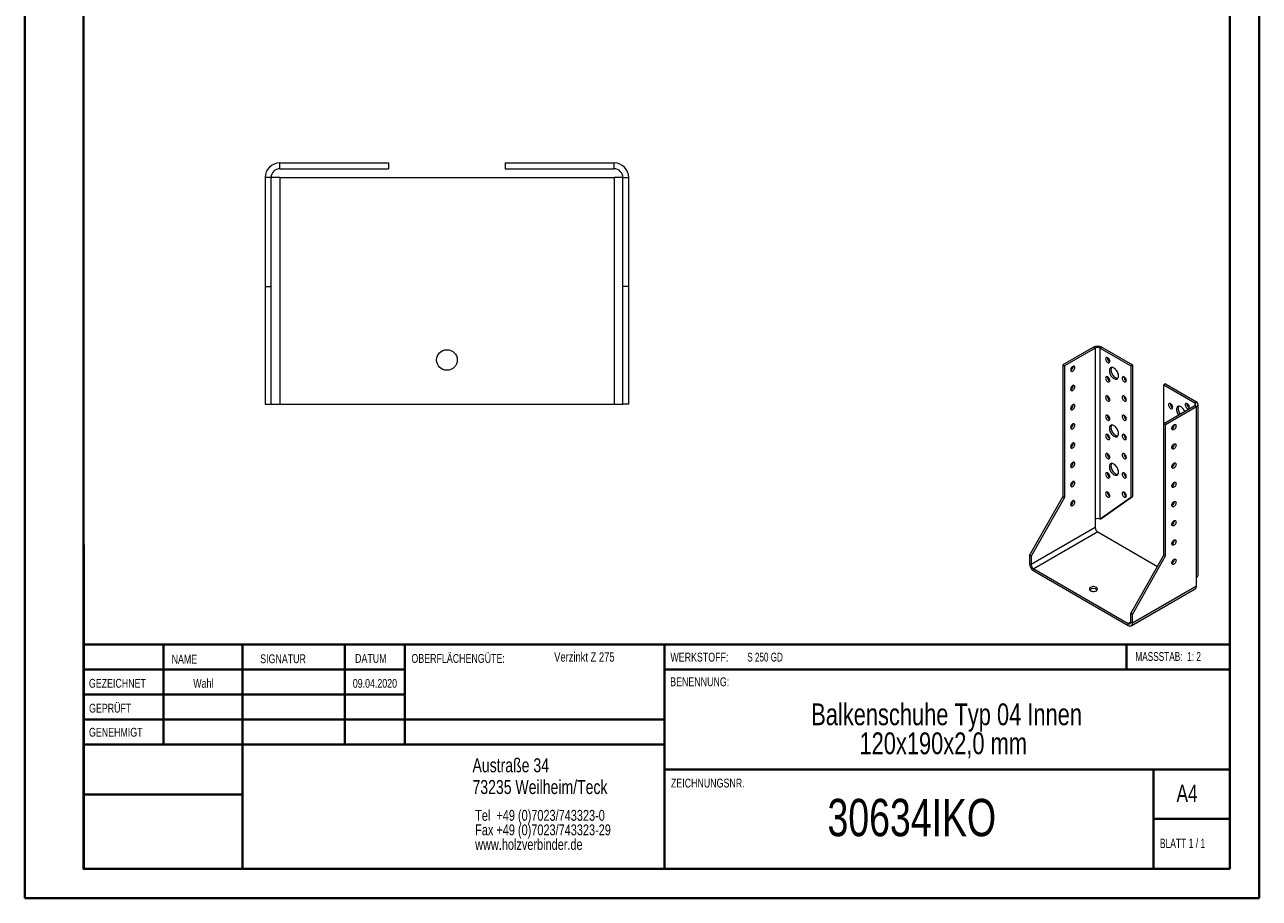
# Model space of a CAD drawing. Header units: millimetres. Extents: x 0 to 210, y 0 to 297.
# Tile 1 of 2: x 0 to 210, y 0 to 149. Entities that reach past the tile are written whole.
import ezdxf

# ---------------------------------------------------------------- set-up
doc = ezdxf.new("R2010")
doc.units = ezdxf.units.MM
doc.styles.add('SLDTEXTSTYLE0', font='TXT', dxfattribs={"width": 0.75})
doc.styles.add('SLDTEXTSTYLE1', font='TXT', dxfattribs={"width": 0.681818})
doc.styles.add('SLDTEXTSTYLE2', font='TXT', dxfattribs={"width": 0.7})
doc.styles.add('SLDTEXTSTYLE3', font='TXT', dxfattribs={"width": 0.6875})

# ---------------------------------------------------------------- blocks, each defined once
blk = doc.blocks.new('SW_NOTE_0')
at = {"color": 0, "linetype": 'Continuous', "lineweight": 0, "char_height": 1.8521, "attachment_point": 1, "style": 'SLDTEXTSTYLE0'}
for s, insert in [('Tel  +49 (0)7023/743323-0', (0, 2.39)), ('Fax +49 (0)7023/743323-29', (0, -0.08)), ('www.holzverbinder.de', (0, -2.55))]:
    blk.add_mtext(s, dxfattribs=dict(at, insert=insert))
blk = doc.blocks.new('SW_NOTE_1')
at = {"color": 0, "linetype": 'Continuous', "lineweight": 0, "char_height": 3.7042, "attachment_point": 2, "style": 'SLDTEXTSTYLE0'}
for s, insert in [('Balkenschuhe Typ 04 Innen', (31.95, 4.77)), ('120x190x2,0 mm', (31.38, -0.16))]:
    blk.add_mtext(s, dxfattribs=dict(at, insert=insert))

msp = doc.modelspace()

# ---------------------------------------------------------------- linework, layer by layer
at = {"color": 7, "linetype": 'Continuous', "lineweight": 40}
for p, q in [((0.08, 0.21), (0.08, 297.21)), ((210.08, 0.21), (210.08, 297.21)), ((10.08, 5.21), (10.08, 292.21)), ((205.08, 5.21), (205.08, 292.21)), ((10.11, 60.37), (10.11, 5.12)), ((205.08, 43.37), (10.11, 43.37)), ((23.71, 43.37), (23.71, 26.37)), ((37.1, 43.37), (37.1, 5.12)), ((54.51, 43.37), (54.51, 26.37)), ((64.71, 26.37), (64.71, 43.37)), ((108.91, 43.37), (108.91, 5.12)), ((187.47, 39.12), (187.47, 43.37)), ((64.71, 39.1), (10.11, 39.1)), ((205.08, 39.12), (108.91, 39.12)), ((64.71, 34.87), (10.11, 34.87)), ((108.91, 30.62), (10.11, 30.62)), ((108.91, 26.37), (10.11, 26.37)), ((108.91, 22.12), (205.08, 22.12)), ((192.08, 5.21), (192.08, 22.21)), ((37.1, 17.87), (10.11, 17.87)), ((10.11, 13.71), (10.08, 13.71)), ((205.08, 13.71), (192.08, 13.71)), ((10.11, 9.46), (10.08, 9.46)), ((10.08, 5.21), (205.08, 5.21)), ((205.08, 5.21), (180.99, 5.21)), ((0.08, 0.21), (210.08, 0.21))]:
    msp.add_line(p, q, dxfattribs=at)
at = {"color": 7, "linetype": 'Continuous', "lineweight": 15}
for p, q in [((43.47, 124.22), (43.47, 125.22)), ((43.47, 125.22), (61.97, 125.22)), ((43.47, 124.22), (61.97, 124.22)), ((61.97, 125.22), (61.97, 124.22)), ((81.83, 125.22), (81.83, 124.22)), ((81.83, 125.22), (100.33, 125.22)), ((81.83, 124.22), (100.33, 124.22)), ((100.33, 124.22), (100.33, 125.22)), ((41.97, 122.72), (40.97, 122.72)), ((40.97, 122.72), (40.97, 104.22)), ((41.97, 122.72), (41.97, 104.22)), ((43.47, 122.72), (41.97, 122.72)), ((43.47, 122.72), (43.47, 84.22)), ((43.47, 122.72), (100.33, 122.72)), ((100.33, 122.72), (100.33, 84.22)), ((101.83, 122.72), (100.33, 122.72)), ((101.83, 122.72), (102.83, 122.72)), ((101.83, 104.22), (101.83, 122.72)), ((102.83, 104.22), (102.83, 122.72)), ((40.97, 104.22), (41.97, 104.22)), ((40.97, 104.22), (40.97, 84.22)), ((41.97, 104.22), (41.97, 84.22)), ((102.83, 104.22), (101.83, 104.22)), ((101.83, 84.22), (101.83, 104.22)), ((102.83, 84.22), (102.83, 104.22)), ((181.88, 93.9), (176.65, 90.88)), ((182.17, 93.74), (176.93, 90.72)), ((182.17, 93.74), (181.88, 93.9)), ((182.17, 93.74), (182.17, 64.67)), ((183.01, 93.74), (183.3, 93.9)), ((183.01, 64.67), (183.01, 93.74)), ((183.01, 93.74), (188.25, 90.72)), ((183.3, 93.9), (188.53, 90.88)), ((176.65, 90.88), (176.93, 90.72)), ((176.65, 90.88), (176.65, 68.51)), ((176.93, 90.72), (176.93, 68.35)), ((184.57, 91.45), (184.63, 91.42)), ((188.53, 90.88), (188.25, 90.72)), ((188.25, 90.72), (188.25, 68.35)), ((188.53, 90.88), (188.53, 68.51)), ((184.57, 88.19), (184.63, 88.16)), ((187.4, 88.19), (187.46, 88.16)), ((194.15, 87.64), (193.86, 87.48)), ((193.86, 80.95), (193.86, 87.48)), ((193.86, 87.48), (199.1, 84.46)), ((194.15, 87.64), (199.38, 84.62)), ((40.97, 84.22), (41.97, 84.22)), ((41.97, 84.22), (43.47, 84.22)), ((43.47, 84.22), (100.33, 84.22)), ((100.33, 84.22), (101.83, 84.22)), ((102.83, 84.22), (101.83, 84.22)), ((184.57, 84.92), (184.63, 84.89)), ((187.4, 84.92), (187.46, 84.89)), ((199.1, 84.46), (199.38, 84.62)), ((199.1, 84.46), (199.1, 83.97)), ((199.67, 55.14), (199.67, 84.21)), ((193.86, 80.95), (199.1, 83.97)), ((194.15, 80.78), (199.38, 83.8)), ((199.1, 83.97), (199.38, 83.8)), ((199.38, 54.73), (199.38, 83.8)), ((184.57, 81.66), (184.63, 81.62)), ((187.4, 81.66), (187.46, 81.63)), ((194.15, 80.78), (193.86, 80.95)), ((193.86, 58.57), (193.86, 80.95)), ((194.15, 58.41), (194.15, 80.78)), ((184.57, 78.39), (184.63, 78.36)), ((187.4, 78.39), (187.46, 78.36)), ((184.57, 75.12), (184.63, 75.09)), ((187.4, 75.12), (187.46, 75.09)), ((184.57, 71.86), (184.63, 71.83)), ((187.4, 71.86), (187.46, 71.83)), ((176.65, 68.51), (170.99, 58.55)), ((176.93, 68.35), (171.28, 58.38)), ((176.65, 68.51), (176.93, 68.35)), ((188.25, 68.35), (183.01, 64.67)), ((183.3, 64.83), (188.53, 68.51)), ((184.57, 68.59), (184.63, 68.56)), ((187.4, 68.59), (187.46, 68.56)), ((188.25, 68.35), (188.53, 68.51)), ((182.17, 63.22), (171.28, 56.94)), ((182.17, 64.67), (182.17, 63.22)), ((183.01, 64.67), (183.3, 64.83)), ((182.59, 62.49), (171.7, 56.2)), ((182.59, 62.49), (192.76, 56.62)), ((170.99, 58.55), (171.28, 58.38)), ((170.99, 58.55), (170.99, 57.1)), ((170.99, 57.1), (171.28, 56.94)), ((171.28, 58.38), (171.28, 56.94)), ((188.21, 48.61), (193.86, 58.57)), ((188.49, 48.45), (194.15, 58.41)), ((194.15, 58.41), (193.86, 58.57)), ((171.7, 56.2), (187.78, 46.92)), ((171.7, 55.88), (171.7, 56.2)), ((171.7, 55.88), (187.78, 46.59)), ((199.38, 53.29), (199.38, 54.73)), ((188.28, 46.54), (199.17, 52.83)), ((199.38, 53.29), (188.49, 47)), ((188.49, 48.45), (188.21, 48.61)), ((188.21, 47.16), (188.21, 48.61)), ((188.49, 47), (188.49, 48.45)), ((188.21, 47.16), (187.78, 46.92)), ((187.78, 46.59), (187.78, 46.92)), ((188.49, 47), (188.21, 47.16))]:
    msp.add_line(p, q, dxfattribs=at)
at = {"color": 7, "linetype": 'Continuous', "lineweight": 0}
for p, q in [((64.71, 39.12), (10.11, 39.12)), ((23.71, 5.21), (23.71, 5.12)), ((54.51, 5.21), (54.51, 5.12))]:
    msp.add_line(p, q, dxfattribs=at)
at = {"color": 7, "linetype": 'Continuous', "lineweight": 15, "flags": 128}
for points in [[(177.99, 90.03), (178.01, 89.93), (178.04, 89.85), (178.1, 89.8), (178.17, 89.77), (178.26, 89.78), (178.35, 89.82), (178.44, 89.89), (178.52, 89.98), (178.6, 90.08), (178.65, 90.2), (178.69, 90.32), (178.7, 90.43), (178.69, 90.53), (178.65, 90.61), (178.6, 90.66), (178.52, 90.68), (178.44, 90.68), (178.35, 90.64), (178.26, 90.57), (178.17, 90.48), (178.1, 90.37), (178.04, 90.26), (178.01, 90.14), (177.99, 90.03)], [(184.29, 91.29), (184.38, 91.25), (184.46, 91.24), (184.54, 91.27), (184.59, 91.32), (184.63, 91.4), (184.64, 91.49), (184.63, 91.61), (184.59, 91.73), (184.54, 91.84), (184.46, 91.95), (184.38, 92.04), (184.29, 92.11), (184.2, 92.15), (184.11, 92.15), (184.04, 92.13), (183.98, 92.08), (183.95, 92), (183.93, 91.9), (183.95, 91.79), (183.98, 91.67), (184.04, 91.55), (184.11, 91.45), (184.2, 91.36), (184.29, 91.29)], [(185.35, 88.56), (185.48, 88.49), (185.61, 88.46), (185.74, 88.45), (185.85, 88.48), (185.94, 88.53), (186.02, 88.62), (186.08, 88.72), (186.11, 88.86), (186.13, 89), (186.11, 89.17), (186.08, 89.34), (186.02, 89.51), (185.94, 89.69), (185.85, 89.85), (185.74, 90.01), (185.61, 90.14), (185.48, 90.26), (185.35, 90.35), (185.21, 90.42), (185.08, 90.45), (184.96, 90.46), (184.85, 90.43), (184.75, 90.37), (184.67, 90.29), (184.62, 90.18), (184.58, 90.05), (184.57, 89.9), (184.58, 89.74), (184.62, 89.57), (184.67, 89.39), (184.75, 89.22), (184.85, 89.05), (184.96, 88.9), (185.08, 88.76), (185.21, 88.65), (185.35, 88.56)], [(184.96, 90.46), (184.96, 90.45), (184.9, 90.35), (184.86, 90.21), (184.85, 90.07), (184.86, 89.9), (184.9, 89.73), (184.96, 89.56), (185.03, 89.38), (185.13, 89.22), (185.24, 89.06), (185.36, 88.93), (185.5, 88.81), (185.63, 88.72)], [(184.29, 88.02), (184.38, 87.99), (184.46, 87.98), (184.54, 88), (184.59, 88.05), (184.63, 88.13), (184.64, 88.23), (184.63, 88.34), (184.59, 88.46), (184.54, 88.58), (184.46, 88.68), (184.38, 88.77), (184.29, 88.84), (184.2, 88.88), (184.11, 88.89), (184.04, 88.87), (183.98, 88.81), (183.95, 88.74), (183.93, 88.64), (183.95, 88.52), (183.98, 88.41), (184.04, 88.29), (184.11, 88.18), (184.2, 88.09), (184.29, 88.02)], [(187.12, 88.02), (187.21, 87.99), (187.29, 87.98), (187.37, 88), (187.42, 88.05), (187.46, 88.13), (187.47, 88.23), (187.46, 88.34), (187.42, 88.46), (187.37, 88.58), (187.29, 88.68), (187.21, 88.77), (187.12, 88.84), (187.02, 88.88), (186.94, 88.89), (186.87, 88.87), (186.81, 88.81), (186.77, 88.74), (186.76, 88.64), (186.77, 88.52), (186.81, 88.41), (186.87, 88.29), (186.94, 88.18), (187.02, 88.09), (187.12, 88.02)], [(177.99, 86.76), (178.01, 86.66), (178.04, 86.58), (178.1, 86.53), (178.17, 86.51), (178.26, 86.52), (178.35, 86.55), (178.44, 86.62), (178.52, 86.71), (178.6, 86.82), (178.65, 86.94), (178.69, 87.05), (178.7, 87.17), (178.69, 87.27), (178.65, 87.34), (178.6, 87.4), (178.52, 87.42), (178.44, 87.41), (178.35, 87.37), (178.26, 87.3), (178.17, 87.21), (178.1, 87.11), (178.04, 86.99), (178.01, 86.87), (177.99, 86.76)], [(177.99, 83.49), (178.01, 83.39), (178.04, 83.32), (178.1, 83.26), (178.17, 83.24), (178.26, 83.25), (178.35, 83.29), (178.44, 83.36), (178.52, 83.45), (178.6, 83.55), (178.65, 83.67), (178.69, 83.79), (178.7, 83.9), (178.69, 84), (178.65, 84.08), (178.6, 84.13), (178.52, 84.15), (178.44, 84.14), (178.35, 84.11), (178.26, 84.04), (178.17, 83.95), (178.1, 83.84), (178.04, 83.72), (178.01, 83.61), (177.99, 83.49)], [(184.29, 84.76), (184.38, 84.72), (184.46, 84.71), (184.54, 84.73), (184.59, 84.79), (184.63, 84.86), (184.64, 84.96), (184.63, 85.08), (184.59, 85.19), (184.54, 85.31), (184.46, 85.42), (184.38, 85.51), (184.29, 85.57), (184.2, 85.61), (184.11, 85.62), (184.04, 85.6), (183.98, 85.55), (183.95, 85.47), (183.93, 85.37), (183.95, 85.26), (183.98, 85.14), (184.04, 85.02), (184.11, 84.92), (184.2, 84.83), (184.29, 84.76)], [(187.12, 84.76), (187.21, 84.72), (187.29, 84.71), (187.37, 84.73), (187.42, 84.79), (187.46, 84.86), (187.47, 84.96), (187.46, 85.08), (187.42, 85.19), (187.37, 85.31), (187.29, 85.42), (187.21, 85.51), (187.12, 85.58), (187.02, 85.61), (186.94, 85.62), (186.87, 85.6), (186.81, 85.55), (186.77, 85.47), (186.76, 85.37), (186.77, 85.26), (186.81, 85.14), (186.87, 85.02), (186.94, 84.92), (187.02, 84.83), (187.12, 84.76)], [(195, 84.29), (194.9, 84.33), (194.82, 84.34), (194.75, 84.32), (194.69, 84.27), (194.65, 84.19), (194.64, 84.09), (194.65, 83.98), (194.69, 83.86), (194.75, 83.74), (194.82, 83.63), (194.9, 83.54), (195, 83.48), (195.09, 83.44), (195.17, 83.43), (195.25, 83.45), (195.3, 83.5), (195.34, 83.58), (195.35, 83.68), (195.34, 83.79), (195.3, 83.91), (195.25, 84.03), (195.17, 84.14), (195.09, 84.23), (195, 84.29)], [(197.82, 84.29), (197.73, 84.33), (197.65, 84.34), (197.57, 84.32), (197.52, 84.27), (197.48, 84.19), (197.47, 84.09), (197.48, 83.98), (197.52, 83.86), (197.57, 83.74), (197.65, 83.63), (197.73, 83.54), (197.82, 83.48), (197.92, 83.44), (198, 83.43), (198.07, 83.45), (198.13, 83.5), (198.17, 83.58), (198.18, 83.68), (198.17, 83.79), (198.13, 83.91), (198.07, 84.03), (198, 84.14), (197.92, 84.23), (197.82, 84.29)], [(184.29, 81.49), (184.38, 81.45), (184.46, 81.44), (184.54, 81.47), (184.59, 81.52), (184.63, 81.6), (184.64, 81.7), (184.63, 81.81), (184.59, 81.93), (184.54, 82.04), (184.46, 82.15), (184.38, 82.24), (184.29, 82.31), (184.2, 82.35), (184.11, 82.36), (184.04, 82.33), (183.98, 82.28), (183.95, 82.2), (183.93, 82.1), (183.95, 81.99), (183.98, 81.87), (184.04, 81.76), (184.11, 81.65), (184.2, 81.56), (184.29, 81.49)], [(187.12, 81.49), (187.21, 81.45), (187.29, 81.45), (187.37, 81.47), (187.42, 81.52), (187.46, 81.6), (187.47, 81.7), (187.46, 81.81), (187.42, 81.93), (187.37, 82.05), (187.29, 82.15), (187.21, 82.24), (187.12, 82.31), (187.02, 82.35), (186.94, 82.36), (186.87, 82.33), (186.81, 82.28), (186.77, 82.2), (186.76, 82.1), (186.77, 81.99), (186.81, 81.87), (186.87, 81.76), (186.94, 81.65), (187.02, 81.56), (187.12, 81.49)], [(196.76, 83.76), (196.63, 83.83), (196.5, 83.86), (196.37, 83.87), (196.26, 83.84), (196.17, 83.79), (196.09, 83.7), (196.03, 83.59), (196, 83.46), (195.99, 83.31), (196, 83.15), (196.03, 82.98), (196.09, 82.8), (196.17, 82.63), (196.26, 82.46), (196.33, 82.37)], [(196.37, 83.87), (196.37, 83.86), (196.31, 83.76), (196.28, 83.63), (196.27, 83.48), (196.28, 83.31), (196.31, 83.14), (196.37, 82.97), (196.45, 82.79), (196.55, 82.63), (196.61, 82.53)], [(177.99, 80.23), (178.01, 80.13), (178.04, 80.05), (178.1, 80), (178.17, 79.98), (178.26, 79.98), (178.35, 80.02), (178.44, 80.09), (178.52, 80.18), (178.6, 80.29), (178.65, 80.4), (178.69, 80.52), (178.7, 80.63), (178.69, 80.73), (178.65, 80.81), (178.6, 80.86), (178.52, 80.89), (178.44, 80.88), (178.35, 80.84), (178.26, 80.77), (178.17, 80.68), (178.1, 80.58), (178.04, 80.46), (178.01, 80.34), (177.99, 80.23)], [(185.35, 78.76), (185.48, 78.69), (185.61, 78.66), (185.74, 78.65), (185.85, 78.68), (185.94, 78.73), (186.02, 78.82), (186.08, 78.93), (186.11, 79.06), (186.13, 79.21), (186.11, 79.37), (186.08, 79.54), (186.02, 79.72), (185.94, 79.89), (185.85, 80.05), (185.74, 80.21), (185.61, 80.35), (185.48, 80.46), (185.35, 80.55), (185.21, 80.62), (185.08, 80.65), (184.96, 80.66), (184.85, 80.63), (184.75, 80.58), (184.67, 80.49), (184.62, 80.38), (184.58, 80.25), (184.57, 80.1), (184.58, 79.94), (184.62, 79.77), (184.67, 79.59), (184.75, 79.42), (184.85, 79.26), (184.96, 79.1), (185.08, 78.96), (185.21, 78.85), (185.35, 78.76)], [(184.96, 80.66), (184.96, 80.66), (184.9, 80.55), (184.86, 80.42), (184.85, 80.27), (184.86, 80.1), (184.9, 79.93), (184.96, 79.76), (185.03, 79.58), (185.13, 79.42), (185.24, 79.26), (185.36, 79.13), (185.5, 79.01), (185.63, 78.92)], [(195.21, 80.09), (195.22, 80.2), (195.25, 80.32), (195.31, 80.44), (195.38, 80.54), (195.47, 80.63), (195.56, 80.7), (195.65, 80.74), (195.74, 80.75), (195.81, 80.73), (195.87, 80.67), (195.9, 80.6), (195.91, 80.5), (195.9, 80.38), (195.87, 80.26), (195.81, 80.15), (195.74, 80.04), (195.65, 79.95), (195.56, 79.88), (195.47, 79.85), (195.38, 79.84), (195.31, 79.86), (195.25, 79.91), (195.22, 79.99), (195.21, 80.09)], [(195.28, 80.37), (195.28, 80.37), (195.34, 80.34)], [(184.29, 78.23), (184.38, 78.19), (184.46, 78.18), (184.54, 78.2), (184.59, 78.25), (184.63, 78.33), (184.64, 78.43), (184.63, 78.54), (184.59, 78.66), (184.54, 78.78), (184.46, 78.89), (184.38, 78.98), (184.29, 79.04), (184.2, 79.08), (184.11, 79.09), (184.04, 79.07), (183.98, 79.02), (183.95, 78.94), (183.93, 78.84), (183.95, 78.73), (183.98, 78.61), (184.04, 78.49), (184.11, 78.38), (184.2, 78.29), (184.29, 78.23)], [(187.12, 78.23), (187.21, 78.19), (187.29, 78.18), (187.37, 78.2), (187.42, 78.25), (187.46, 78.33), (187.47, 78.43), (187.46, 78.54), (187.42, 78.66), (187.37, 78.78), (187.29, 78.89), (187.21, 78.98), (187.12, 79.04), (187.02, 79.08), (186.94, 79.09), (186.87, 79.07), (186.81, 79.02), (186.77, 78.94), (186.76, 78.84), (186.77, 78.73), (186.81, 78.61), (186.87, 78.49), (186.94, 78.38), (187.02, 78.29), (187.12, 78.23)], [(177.99, 76.96), (178.01, 76.86), (178.04, 76.78), (178.1, 76.73), (178.17, 76.71), (178.26, 76.72), (178.35, 76.76), (178.44, 76.82), (178.52, 76.91), (178.6, 77.02), (178.65, 77.14), (178.69, 77.26), (178.7, 77.37), (178.69, 77.47), (178.65, 77.55), (178.6, 77.6), (178.52, 77.62), (178.44, 77.61), (178.35, 77.57), (178.26, 77.51), (178.17, 77.42), (178.1, 77.31), (178.04, 77.19), (178.01, 77.07), (177.99, 76.96)], [(184.29, 74.96), (184.38, 74.92), (184.46, 74.91), (184.54, 74.94), (184.59, 74.99), (184.63, 75.07), (184.64, 75.16), (184.63, 75.28), (184.59, 75.4), (184.54, 75.51), (184.46, 75.62), (184.38, 75.71), (184.29, 75.78), (184.2, 75.82), (184.11, 75.82), (184.04, 75.8), (183.98, 75.75), (183.95, 75.67), (183.93, 75.57), (183.95, 75.46), (183.98, 75.34), (184.04, 75.22), (184.11, 75.12), (184.2, 75.03), (184.29, 74.96)], [(187.12, 74.96), (187.21, 74.92), (187.29, 74.91), (187.37, 74.94), (187.42, 74.99), (187.46, 75.07), (187.47, 75.16), (187.46, 75.28), (187.42, 75.4), (187.37, 75.51), (187.29, 75.62), (187.21, 75.71), (187.12, 75.78), (187.02, 75.82), (186.94, 75.82), (186.87, 75.8), (186.81, 75.75), (186.77, 75.67), (186.76, 75.57), (186.77, 75.46), (186.81, 75.34), (186.87, 75.22), (186.94, 75.12), (187.02, 75.03), (187.12, 74.96)], [(195.21, 76.82), (195.22, 76.93), (195.25, 77.05), (195.31, 77.17), (195.38, 77.28), (195.47, 77.37), (195.56, 77.43), (195.65, 77.47), (195.74, 77.48), (195.81, 77.46), (195.87, 77.41), (195.9, 77.33), (195.91, 77.23), (195.9, 77.12), (195.87, 77), (195.81, 76.88), (195.74, 76.77), (195.65, 76.68), (195.56, 76.62), (195.47, 76.58), (195.38, 76.57), (195.31, 76.59), (195.25, 76.65), (195.22, 76.72), (195.21, 76.82)], [(195.28, 77.11), (195.28, 77.11), (195.34, 77.08)], [(177.99, 73.69), (178.01, 73.6), (178.04, 73.52), (178.1, 73.47), (178.17, 73.44), (178.26, 73.45), (178.35, 73.49), (178.44, 73.56), (178.52, 73.65), (178.6, 73.75), (178.65, 73.87), (178.69, 73.99), (178.7, 74.1), (178.69, 74.2), (178.65, 74.28), (178.6, 74.33), (178.52, 74.35), (178.44, 74.35), (178.35, 74.31), (178.26, 74.24), (178.17, 74.15), (178.1, 74.04), (178.04, 73.93), (178.01, 73.81), (177.99, 73.69)], [(185.35, 72.22), (185.48, 72.16), (185.61, 72.13), (185.74, 72.12), (185.85, 72.15), (185.94, 72.2), (186.02, 72.28), (186.08, 72.39), (186.11, 72.52), (186.13, 72.67), (186.11, 72.84), (186.08, 73.01), (186.02, 73.18), (185.94, 73.36), (185.85, 73.52), (185.74, 73.68), (185.61, 73.81), (185.48, 73.93), (185.35, 74.02), (185.21, 74.09), (185.08, 74.12), (184.96, 74.13), (184.85, 74.1), (184.75, 74.04), (184.67, 73.96), (184.62, 73.85), (184.58, 73.72), (184.57, 73.57), (184.58, 73.41), (184.62, 73.24), (184.67, 73.06), (184.75, 72.89), (184.85, 72.72), (184.96, 72.57), (185.08, 72.43), (185.21, 72.32), (185.35, 72.22)], [(184.96, 74.12), (184.96, 74.12), (184.9, 74.02), (184.86, 73.88), (184.85, 73.73), (184.86, 73.57), (184.9, 73.4), (184.96, 73.23), (185.03, 73.05), (185.13, 72.89), (185.24, 72.73), (185.36, 72.6), (185.5, 72.48), (185.63, 72.39)], [(195.21, 73.56), (195.22, 73.67), (195.25, 73.79), (195.31, 73.9), (195.38, 74.01), (195.47, 74.1), (195.56, 74.17), (195.65, 74.21), (195.74, 74.22), (195.81, 74.19), (195.87, 74.14), (195.9, 74.06), (195.91, 73.96), (195.9, 73.85), (195.87, 73.73), (195.81, 73.62), (195.74, 73.51), (195.65, 73.42), (195.56, 73.35), (195.47, 73.31), (195.38, 73.3), (195.31, 73.33), (195.25, 73.38), (195.22, 73.46), (195.21, 73.56)], [(195.28, 73.84), (195.28, 73.84), (195.34, 73.81)], [(184.29, 71.69), (184.38, 71.65), (184.46, 71.65), (184.54, 71.67), (184.59, 71.72), (184.63, 71.8), (184.64, 71.9), (184.63, 72.01), (184.59, 72.13), (184.54, 72.25), (184.46, 72.35), (184.38, 72.44), (184.29, 72.51), (184.2, 72.55), (184.11, 72.56), (184.04, 72.53), (183.98, 72.48), (183.95, 72.4), (183.93, 72.31), (183.95, 72.19), (183.98, 72.07), (184.04, 71.96), (184.11, 71.85), (184.2, 71.76), (184.29, 71.69)], [(187.12, 71.69), (187.21, 71.65), (187.29, 71.65), (187.37, 71.67), (187.42, 71.72), (187.46, 71.8), (187.47, 71.9), (187.46, 72.01), (187.42, 72.13), (187.37, 72.25), (187.29, 72.35), (187.21, 72.44), (187.12, 72.51), (187.02, 72.55), (186.94, 72.56), (186.87, 72.54), (186.81, 72.48), (186.77, 72.4), (186.76, 72.31), (186.77, 72.19), (186.81, 72.07), (186.87, 71.96), (186.94, 71.85), (187.02, 71.76), (187.12, 71.69)], [(177.99, 70.43), (178.01, 70.33), (178.04, 70.25), (178.1, 70.2), (178.17, 70.18), (178.26, 70.19), (178.35, 70.22), (178.44, 70.29), (178.52, 70.38), (178.6, 70.49), (178.65, 70.6), (178.69, 70.72), (178.7, 70.84), (178.69, 70.94), (178.65, 71.01), (178.6, 71.07), (178.52, 71.09), (178.44, 71.08), (178.35, 71.04), (178.26, 70.97), (178.17, 70.88), (178.1, 70.78), (178.04, 70.66), (178.01, 70.54), (177.99, 70.43)], [(195.21, 70.29), (195.22, 70.4), (195.25, 70.52), (195.31, 70.64), (195.38, 70.75), (195.47, 70.84), (195.56, 70.9), (195.65, 70.94), (195.74, 70.95), (195.81, 70.93), (195.87, 70.87), (195.9, 70.8), (195.91, 70.7), (195.9, 70.59), (195.87, 70.47), (195.81, 70.35), (195.74, 70.24), (195.65, 70.15), (195.56, 70.09), (195.47, 70.05), (195.38, 70.04), (195.31, 70.06), (195.25, 70.11), (195.22, 70.19), (195.21, 70.29)], [(195.28, 70.57), (195.28, 70.57), (195.34, 70.54)], [(177.99, 67.16), (178.01, 67.06), (178.04, 66.99), (178.1, 66.93), (178.17, 66.91), (178.26, 66.92), (178.35, 66.96), (178.44, 67.02), (178.52, 67.11), (178.6, 67.22), (178.65, 67.34), (178.69, 67.46), (178.7, 67.57), (178.69, 67.67), (178.65, 67.75), (178.6, 67.8), (178.52, 67.82), (178.44, 67.81), (178.35, 67.77), (178.26, 67.71), (178.17, 67.62), (178.1, 67.51), (178.04, 67.39), (178.01, 67.27), (177.99, 67.16)], [(184.29, 68.43), (184.38, 68.39), (184.46, 68.38), (184.54, 68.4), (184.59, 68.45), (184.63, 68.53), (184.64, 68.63), (184.63, 68.74), (184.59, 68.86), (184.54, 68.98), (184.46, 69.09), (184.38, 69.18), (184.29, 69.24), (184.2, 69.28), (184.11, 69.29), (184.04, 69.27), (183.98, 69.22), (183.95, 69.14), (183.93, 69.04), (183.95, 68.93), (183.98, 68.81), (184.04, 68.69), (184.11, 68.58), (184.2, 68.49), (184.29, 68.43)], [(187.12, 68.43), (187.21, 68.39), (187.29, 68.38), (187.37, 68.4), (187.42, 68.46), (187.46, 68.53), (187.47, 68.63), (187.46, 68.74), (187.42, 68.86), (187.37, 68.98), (187.29, 69.09), (187.21, 69.18), (187.12, 69.24), (187.02, 69.28), (186.94, 69.29), (186.87, 69.27), (186.81, 69.22), (186.77, 69.14), (186.76, 69.04), (186.77, 68.93), (186.81, 68.81), (186.87, 68.69), (186.94, 68.58), (187.02, 68.49), (187.12, 68.43)], [(195.21, 67.02), (195.22, 67.14), (195.25, 67.26), (195.31, 67.37), (195.38, 67.48), (195.47, 67.57), (195.56, 67.64), (195.65, 67.67), (195.74, 67.68), (195.81, 67.66), (195.87, 67.61), (195.9, 67.53), (195.91, 67.43), (195.9, 67.32), (195.87, 67.2), (195.81, 67.08), (195.74, 66.98), (195.65, 66.89), (195.56, 66.82), (195.47, 66.78), (195.38, 66.77), (195.31, 66.79), (195.25, 66.85), (195.22, 66.92), (195.21, 67.02)], [(195.28, 67.31), (195.28, 67.31), (195.34, 67.28)], [(195.21, 63.76), (195.22, 63.87), (195.25, 63.99), (195.31, 64.11), (195.38, 64.21), (195.47, 64.3), (195.56, 64.37), (195.65, 64.41), (195.74, 64.42), (195.81, 64.39), (195.87, 64.34), (195.9, 64.26), (195.91, 64.17), (195.9, 64.05), (195.87, 63.93), (195.81, 63.82), (195.74, 63.71), (195.65, 63.62), (195.56, 63.55), (195.47, 63.51), (195.38, 63.51), (195.31, 63.53), (195.25, 63.58), (195.22, 63.66), (195.21, 63.76)], [(195.28, 64.04), (195.28, 64.04), (195.34, 64.01)], [(195.21, 60.49), (195.22, 60.6), (195.25, 60.72), (195.31, 60.84), (195.38, 60.95), (195.47, 61.04), (195.56, 61.1), (195.65, 61.14), (195.74, 61.15), (195.81, 61.13), (195.87, 61.08), (195.9, 61), (195.91, 60.9), (195.9, 60.79), (195.87, 60.67), (195.81, 60.55), (195.74, 60.44), (195.65, 60.35), (195.56, 60.29), (195.47, 60.25), (195.38, 60.24), (195.31, 60.26), (195.25, 60.31), (195.22, 60.39), (195.21, 60.49)], [(195.21, 57.23), (195.22, 57.34), (195.25, 57.46), (195.31, 57.57), (195.38, 57.68), (195.47, 57.77), (195.56, 57.84), (195.65, 57.88), (195.74, 57.88), (195.81, 57.86), (195.87, 57.81), (195.9, 57.73), (195.91, 57.63), (195.9, 57.52), (195.87, 57.4), (195.81, 57.28), (195.74, 57.18), (195.65, 57.09), (195.56, 57.02), (195.47, 56.98), (195.38, 56.97), (195.31, 57), (195.25, 57.05), (195.22, 57.13), (195.21, 57.23)], [(181.37, 52.5), (181.49, 52.44), (181.63, 52.4), (181.78, 52.38), (181.94, 52.38), (182.09, 52.4), (182.24, 52.44), (182.36, 52.5), (182.46, 52.57), (182.52, 52.65), (182.56, 52.74), (182.56, 52.83), (182.52, 52.92), (182.46, 53), (182.36, 53.07), (182.24, 53.13), (182.09, 53.17), (181.94, 53.19), (181.78, 53.19), (181.63, 53.17), (181.49, 53.13), (181.37, 53.07), (181.27, 53), (181.2, 52.92), (181.17, 52.83), (181.17, 52.74), (181.2, 52.65), (181.27, 52.57), (181.37, 52.5)]]:
    msp.add_lwpolyline(points, dxfattribs=at)
at = {"color": 7, "linetype": 'Continuous', "lineweight": 15}
msp.add_circle((71.9, 91.72), 1.75, dxfattribs=at)
for centre, radius, start, end in [((43.47, 122.72), 2.5, 90, 180), ((43.47, 122.72), 1.5, 90, 180), ((100.33, 122.72), 2.5, 0, 90), ((100.33, 122.72), 1.5, 0, 90), ((182.59, 92.54), 1.54, 62.6097, 117.3903), ((182.59, 92.92), 0.922, 62.6097, 117.3903), ((177.7, 90.61), 0.719, 295.0284, 4.9769), ((184.96, 92.08), 0.737, 175.5726, 238.32), ((184.96, 88.81), 0.737, 175.5726, 238.32), ((185.98, 89.26), 0.644, 236.7986, 273.3216), ((187.79, 88.81), 0.737, 175.5726, 238.32), ((177.7, 87.34), 0.719, 295.0284, 4.9769), ((177.7, 84.07), 0.719, 295.0284, 4.9769), ((184.96, 85.55), 0.737, 175.5726, 238.32), ((187.79, 85.55), 0.737, 175.5726, 238.32), ((195.65, 84.26), 0.719, 175.0231, 244.9716), ((198.48, 84.26), 0.719, 175.0231, 244.9716), ((199, 84.21), 0.262, 290.7834, 69.2166), ((199.22, 84.21), 0.437, 290.7834, 69.2166), ((184.96, 82.28), 0.737, 175.5726, 238.32), ((187.79, 82.28), 0.737, 175.5726, 238.32), ((195.87, 82.35), 1.67, 22.4548, 57.5057), ((177.7, 80.81), 0.719, 295.0284, 4.9769), ((194.91, 80.67), 0.719, 295.0284, 4.9769), ((195.08, 80.41), 0.272, 298.8137, 16.8639), ((184.96, 79.02), 0.737, 175.5726, 238.32), ((185.98, 79.46), 0.644, 236.7986, 273.3216), ((187.79, 79.02), 0.737, 175.5726, 238.32), ((177.7, 77.54), 0.719, 295.0284, 4.9769), ((184.96, 75.75), 0.737, 175.5726, 238.32), ((187.79, 75.75), 0.737, 175.5726, 238.32), ((194.91, 77.4), 0.719, 295.0284, 4.9769), ((195.08, 77.14), 0.272, 298.8137, 16.8639), ((177.7, 74.27), 0.719, 295.0284, 4.9769), ((194.91, 74.14), 0.719, 295.0284, 4.9769), ((195.08, 73.88), 0.272, 298.8137, 16.8639), ((184.96, 72.48), 0.737, 175.5726, 238.32), ((185.98, 72.93), 0.644, 236.7986, 273.3216), ((187.79, 72.48), 0.737, 175.5726, 238.32), ((177.7, 71.01), 0.719, 295.0284, 4.9769), ((194.91, 70.87), 0.719, 295.0284, 4.9769), ((195.08, 70.61), 0.272, 298.8137, 16.8639), ((177.7, 67.74), 0.719, 295.0284, 4.9769), ((184.96, 69.22), 0.737, 175.5726, 238.32), ((187.79, 69.22), 0.737, 175.5726, 238.32), ((194.91, 67.6), 0.719, 295.0284, 4.9769), ((195.08, 67.34), 0.272, 298.8137, 16.8639), ((182.59, 63.85), 0.922, 62.6097, 117.3903), ((183.09, 63.27), 0.922, 182.6055, 237.3945), ((194.91, 64.34), 0.719, 295.0284, 4.9769), ((195.08, 64.08), 0.272, 298.8137, 16.8639), ((194.91, 61.07), 0.719, 295.0284, 4.9769), ((172.53, 57.17), 1.54, 182.6055, 237.3945), ((172.2, 56.98), 0.922, 182.6055, 237.3945), ((194.91, 57.81), 0.719, 295.0284, 4.9769), ((199.17, 55.19), 0.503, 294.3747, 354.3052), ((181.86, 51.95), 0.927, 46.2961, 133.7039), ((198.9, 53.23), 0.48, 304.0564, 7.2558), ((187.95, 47.12), 0.262, 230.7967, 9.214), ((188.06, 46.93), 0.437, 230.7967, 9.214)]:
    msp.add_arc(centre, radius, start, end, dxfattribs=at)

# ---------------------------------------------------------------- block references
at = {"color": 7, "linetype": 'Continuous', "lineweight": 0}
for name, p in [('SW_NOTE_1', (124.94, 28.57)), ('SW_NOTE_0', (76.7, 12.85))]:
    msp.add_blockref(name, p, dxfattribs=at)

# ---------------------------------------------------------------- texts
for s, insert, char_height, attachment_point, style in [('OBERFLÄCHENGÜTE:', (65.86, 41.74), 1.5, 1, 'SLDTEXTSTYLE0'), ('Verzinkt Z 275', (90.14, 42.03), 1.5875, 1, 'SLDTEXTSTYLE0'), ('MASSSTAB:  1: 2', (188.99, 42.07), 1.5, 1, 'SLDTEXTSTYLE2'), ('NAME', (25.07, 41.62), 1.5, 1, 'SLDTEXTSTYLE0'), ('SIGNATUR', (40.14, 41.68), 1.5, 1, 'SLDTEXTSTYLE0'), ('DATUM', (56.28, 41.74), 1.5, 1, 'SLDTEXTSTYLE0'), ('WERKSTOFF:', (109.91, 41.96), 1.5, 1, 'SLDTEXTSTYLE0'), ('S 250 GD', (122.99, 41.96), 1.5, 1, 'SLDTEXTSTYLE3'), ('BENENNUNG:', (109.88, 37.77), 1.5, 1, 'SLDTEXTSTYLE0'), ('GEZEICHNET', (11, 37.51), 1.5, 1, 'SLDTEXTSTYLE0'), ('Wahl', (30.46, 37.5), 1.499, 2, 'SLDTEXTSTYLE0'), ('09.04.2020', (59.65, 37.5), 1.499, 2, 'SLDTEXTSTYLE0'), ('GEPRÜFT', (11.03, 33.28), 1.5, 1, 'SLDTEXTSTYLE0'), ('GENEHMIGT', (11.02, 29.19), 1.5, 1, 'SLDTEXTSTYLE0'), ('Austraße 34', (76.25, 24.02), 2.3813, 1, 'SLDTEXTSTYLE0'), ('73235 Weilheim/Teck', (76.25, 20.32), 2.3813, 1, 'SLDTEXTSTYLE0'), ('ZEICHNUNGSNR.', (110, 20.55), 1.5, 1, 'SLDTEXTSTYLE0'), ('A4', (196, 19.52), 2.91, 1, 'SLDTEXTSTYLE0'), ('30634IKO', (150.97, 17.12), 6.35, 2, 'SLDTEXTSTYLE0'), ('BLATT 1 / 1', (193.16, 10.36), 1.5875, 1, 'SLDTEXTSTYLE1')]:
    msp.add_mtext(s, dxfattribs=dict(at, insert=insert, char_height=char_height, attachment_point=attachment_point, style=style))

doc.saveas('drawing.dxf')
